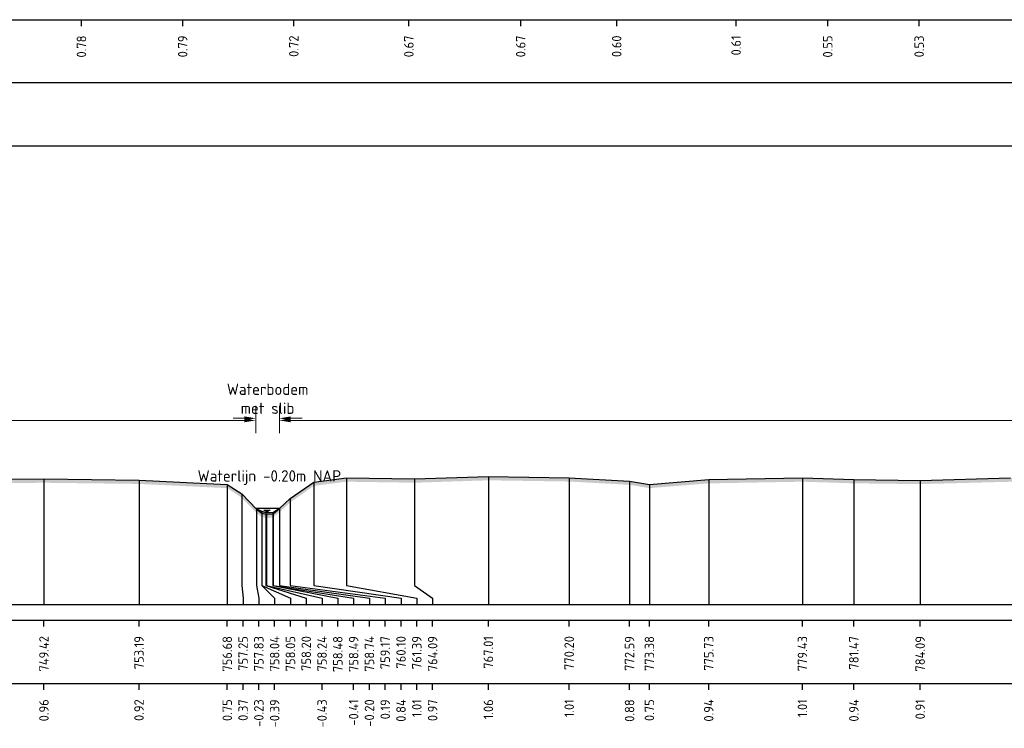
# Model space of a CAD drawing. Header units: metres. Extents: x 128583 to 136452, y 412329 to 415128.
# Tile 129 of 256: x 134635 to 134674, y 414469 to 414497. Entities that reach past the tile are written whole.
import ezdxf
from ezdxf.enums import TextEntityAlignment as Align

# ---------------------------------------------------------------- set-up
doc = ezdxf.new("R2010")
doc.units = ezdxf.units.M
doc.header["$PDMODE"] = 35
doc.header["$PDSIZE"] = 0.075
for name, color, linetype, lineweight in [('X-ME-AL-PROFIEL_BOVENKANT SLIB-GD', 42, 'Continuous', 35), ('X-ME-AL-PROFIEL_HUIDIG MAAIVELD-GD', 8, 'Continuous', 0), ('X-XX-AL-DETAIL1-M', 7, 'Continuous', 18), ('X-XX-AL-NAP-T18', 7, 'Continuous', 18)]:
    doc.layers.add(name, color=color, linetype=linetype, lineweight=lineweight)
for name, color, linetype in [('X-ME-AL-PROFIEL_MAAIVELD-GD', 8, 'Continuous'), ('X-ME-AL-PROFIEL_WATERLIJN-GD', 150, 'Continuous'), ('X-ME-AL-PROFIELRASTER-S', 7, 'Continuous')]:
    doc.layers.add(name, color=color, linetype=linetype)
doc.styles.add('NLCS-ISO-ANNOTATIEF-T18', font='NLCS-ISO.ttf', dxfattribs={"height": 1.8})
doc.styles.add('NLCS-ISO-ANNOTATIVE-T18', font='NLCS-ISO.ttf', dxfattribs={"height": 1.8})
doc.dimstyles.new('NLCS-ANNOTATIEF-T18-PIJL_L2_H0', dxfattribs={"dimtxt": 2.5, "dimasz": 1.8, "dimexe": 2, "dimexo": 2, "dimgap": 0.7, "dimtad": 1, "dimzin": 0, "dimdsep": 46, "dimtxsty": 'NLCS-ISO-ANNOTATIEF-T18', "dimcen": 0, "dimdle": 2, "dimclrd": 256, "dimclre": 256, "dimclrt": 10, "dimaunit": 2, "dimadec": 0, "dimazin": 0, "dimtfac": 1, "dimtdec": 3, "dimtofl": 0, "dimtmove": 0, "dimatfit": 3, "dimfxl": 2, "dimfxlon": 1, "dimtfillclr": 256, "dimtolj": 1, "dimtzin": 0, "dimlwd": -1, "dimlwe": -1, "dimarcsym": 0})

# ---------------------------------------------------------------- blocks, each defined once
blk = doc.blocks.new('SAL-PROFIELRASTER_BALK_EIND1-D')
at = {"color": 0, "linetype": 'ByBlock', "lineweight": -2, "flags": 128}
for points in [[(0, 0), (1, 0)], [(0, -2.5), (1, -2.5)], [(0, -12.5), (1, -12.5)]]:
    blk.add_lwpolyline(points, dxfattribs=at)
blk = doc.blocks.new('SAL-PROFIELRASTER_BALK_EIND2-D')
at = {"color": 0, "linetype": 'ByBlock', "lineweight": -2}
blk.add_line((1, -12.5), (0, -12.5), dxfattribs=at)
blk = doc.blocks.new('SAL-PROFIELRASTER_BALK_DATA-D')
at = {"color": 0, "linetype": 'ByBlock', "lineweight": -2}
blk.add_lwpolyline([(0, -3.5), (0, -2.5)], dxfattribs=at)
at = {"color": 0, "linetype": 'ByBlock', "lineweight": -2, "style": 'NLCS-ISO-ANNOTATIVE-T18'}
blk.add_attdef('GETAL', text='', height=1.5, rotation=90, dxfattribs=at).set_placement((0.75, -5), align=Align.RIGHT)
blk = doc.blocks.new('SAL-PROFIELRASTER_AANHAAL-D')
at = {"color": 9, "linetype": 'ByBlock', "lineweight": -2, "flags": 128}
blk.add_lwpolyline([(0, 1), (0, 0)], dxfattribs=at)
blk = doc.blocks.new('SAL-PROFIELRASTER_AANHAAL_STAGGER-D')
at = {"color": 9, "linetype": 'ByBlock', "lineweight": -2, "flags": 128}
for points in [[(0, 0), (0, -0.25)], [(0, -0.25), (1, -0.75)], [(1, -0.75), (1, -1)]]:
    blk.add_lwpolyline(points, dxfattribs=at)
blk = doc.blocks.new('*D458')
at = {"layer": 'Defpoints', "color": 0, "transparency": 16777216}
for p in [(134644.723, 414480.943), (134644.723, 414477.379), (134645.655, 414477.379)]:
    blk.add_point(p, dxfattribs=at)
at = {"layer": 'X-XX-AL-DETAIL1-M', "transparency": 16777216}
for p, q in [((134644.723, 414480.443), (134644.723, 414481.443)), ((134645.655, 414480.443), (134645.655, 414481.443)), ((134644.273, 414480.943), (134643.823, 414480.943)), ((134646.105, 414480.943), (134646.555, 414480.943))]:
    blk.add_line(p, q, dxfattribs=at)
for points in [[(134644.273, 414481.018), (134644.273, 414480.868), (134644.723, 414480.943)], [(134646.105, 414481.018), (134646.105, 414480.868), (134645.655, 414480.943)]]:
    blk.add_solid(points, dxfattribs=at)
at = {"layer": 'X-XX-AL-DETAIL1-M', "color": 10, "transparency": 16777216, "insert": (134645.189, 414481.718), "char_height": 0.45, "attachment_point": 5, "style": 'NLCS-ISO-ANNOTATIEF-T18'}
blk.add_mtext('\\A1;Waterbodem\\Pmet slib', dxfattribs=at)
blk = doc.blocks.new('*D452')
at = {"layer": 'Defpoints', "color": 0, "transparency": 16777216}
for p in [(134604.524, 414480.861), (134604.524, 414477.482), (134644.723, 414477.379)]:
    blk.add_point(p, dxfattribs=at)
at = {"layer": 'X-XX-AL-DETAIL1-M', "transparency": 16777216}
for p, q in [((134604.524, 414480.361), (134604.524, 414481.361)), ((134644.723, 414480.361), (134644.723, 414481.361)), ((134644.273, 414480.861), (134604.974, 414480.861))]:
    blk.add_line(p, q, dxfattribs=at)
for points in [[(134604.974, 414480.936), (134604.974, 414480.786), (134604.524, 414480.861)], [(134644.273, 414480.936), (134644.273, 414480.786), (134644.723, 414480.861)]]:
    blk.add_solid(points, dxfattribs=at)
at = {"layer": 'X-XX-AL-DETAIL1-M', "color": 10, "transparency": 16777216, "insert": (134624.624, 414481.261), "char_height": 0.45, "attachment_point": 5, "style": 'NLCS-ISO-ANNOTATIEF-T18'}
blk.add_mtext('\\A1;Gras', dxfattribs=at)
blk = doc.blocks.new('*D443')
at = {"layer": 'Defpoints', "color": 0, "transparency": 16777216}
for p in [(134645.655, 414480.861), (134645.655, 414477.379), (134743.894, 414477.297)]:
    blk.add_point(p, dxfattribs=at)
at = {"layer": 'X-XX-AL-DETAIL1-M', "transparency": 16777216}
for p, q in [((134645.655, 414480.361), (134645.655, 414481.361)), ((134743.894, 414480.361), (134743.894, 414481.361)), ((134743.444, 414480.861), (134646.105, 414480.861))]:
    blk.add_line(p, q, dxfattribs=at)
for points in [[(134646.105, 414480.936), (134646.105, 414480.786), (134645.655, 414480.861)], [(134743.444, 414480.936), (134743.444, 414480.786), (134743.894, 414480.861)]]:
    blk.add_solid(points, dxfattribs=at)
at = {"layer": 'X-XX-AL-DETAIL1-M', "color": 10, "transparency": 16777216, "insert": (134694.775, 414481.261), "char_height": 0.45, "attachment_point": 5, "style": 'NLCS-ISO-ANNOTATIEF-T18'}
blk.add_mtext('\\A1;Gras', dxfattribs=at)

msp = doc.modelspace()

# ---------------------------------------------------------------- hatches: boundary and pattern name
at = {"layer": 'X-ME-AL-PROFIEL_HUIDIG MAAIVELD-GD'}
h = msp.add_hatch(dxfattribs=at)
h.set_pattern_fill('AGR-MAAIVELD', color=256, scale=0.1, pattern_type=2)
h.set_pattern_definition([(45, (-1057.8283, -300.5415), (-0.5000001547, 0.5000001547), []), (45, (-1057.8997, -300.4701), (0, 1.0000003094), [0.707107, -0.707107]), (45, (-1057.9711, -300.3987), (0, 1.0000003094), [0.707107, -0.707107]), (45, (-1058.04356, -300.32624), (0, 1.0000003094), [0.707107, -0.707107]), (45, (-1058.114, -300.2558), (0, 1.0000003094), [0.707107, -0.707107]), (45, (-1058.1854, -300.1844), (0, 1.0000003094), [0.707107, -0.707107]), (45, (-1058.25684, -300.11295), (0, 1.0000003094), [0.707107, -0.707107]), (315, (-1057.8283, -300.5415), (0.5000001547, 0.5000001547), []), (315, (-1057.75684, -300.4701), (1.0000003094, -3e-16), [0.707107, -0.707107]), (315, (-1057.6854, -300.3987), (1.0000003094, -3e-16), [0.707107, -0.707107]), (315, (-1057.613, -300.32624), (1.0000003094, -3e-16), [0.707107, -0.707107]), (315, (-1057.54256, -300.2558), (1.0000003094, -3e-16), [0.707107, -0.707107]), (315, (-1057.4711, -300.1844), (1.0000003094, -3e-16), [0.707107, -0.707107]), (315, (-1057.3997, -300.11295), (1.0000003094, -3e-16), [0.707107, -0.707107])])
h.paths.add_polyline_path([(135294.833, 414477.889), (135292.877, 414477.686), (135291.062, 414477.367), (135288.928, 414477.052), (135286.728, 414476.986), (135284.703, 414476.93), (135282.992, 414476.903), (135281.571, 414477.026), (135279.351, 414477.371), (135277.401, 414477.682), (135276.091, 414477.894), (135275.633, 414477.894), (135272.661, 414478.284), (135268.205, 414478.712), (135266.937, 414478.826), (135264.511, 414479.089), (135262.971, 414479.032), (135260.806, 414478.831), (135259.135, 414478.559), (135257.403, 414478.463), (135253.875, 414478.374), (135251.445, 414478.473), (135247.837, 414478.377), (135244.355, 414478.243), (135241.371, 414478.221), (135238.501, 414478.244), (135235.014, 414478.344), (135231.376, 414478.273), (135227.852, 414478.221), (135224.888, 414478.162), (135221.964, 414478.027), (135219.714, 414477.996), (135217.445, 414477.925), (135216.631, 414477.314), (135216.412, 414477.063), (135215.996, 414477.027), (135215.664, 414477.095), (135215.433, 414477.31), (135214.904, 414477.884), (135213.195, 414478.051), (135210.634, 414478.082), (135208.353, 414478.209), (135204.826, 414478.204), (135200.485, 414478.238), (135197.993, 414478.161), (135195.556, 414478.221), (135191.491, 414478.264), (135188.136, 414478.22), (135185.571, 414478.298), (135182.892, 414478.333), (135179.308, 414478.341), (135175.634, 414478.324), (135171.654, 414478.228), (135168.646, 414478.296), (135164.716, 414478.24), (135161.418, 414478.21), (135158.474, 414478.004), (135157.722, 414477.905), (135157.282, 414477.948), (135157.169, 414477.585), (135156.689, 414477.294), (135156.519, 414477.099), (135156.204, 414477.008), (135155.78, 414477.022), (135155.578, 414477.328), (135155.434, 414477.629), (135154.362, 414478.014), (135152.782, 414478.163), (135149.85, 414478.281), (135146.024, 414478.192), (135142.807, 414478.32), (135138.816, 414478.175), (135135.755, 414478.218), (135131.564, 414478.39), (135127.653, 414478.253), (135124.235, 414478.302), (135120.672, 414478.464), (135116.134, 414478.362), (135111.891, 414478.383), (135108.611, 414478.461), (135105.118, 414478.425), (135100.887, 414478.397), (135096.915, 414478.295), (135093.217, 414478.235), (135089.905, 414478.348), (135085.831, 414478.181), (135082.515, 414478.279), (135077.91, 414478.117), (135074.536, 414478.065), (135071.401, 414478.052), (135068.515, 414478.087), (135065.994, 414478.088), (135064.944, 414477.847), (135064.58, 414477.496), (135064.229, 414477.047), (135063.65, 414477.012), (135063.274, 414477.091), (135063.03, 414477.5), (135062.699, 414477.89), (135060.937, 414477.989), (135057.377, 414478.1), (135054.591, 414478.235), (135051.4, 414478.386), (135047.527, 414478.381), (135043.494, 414478.445), (135039.252, 414478.241), (135033.631, 414478.296), (135030.293, 414478.275), (135028.847, 414478.521), (135024.824, 414478.511), (135020.842, 414478.392), (135017.608, 414478.378), (135012.914, 414478.312), (135010.973, 414478.361), (135007.059, 414478.462), (135003.659, 414478.51), (134998.254, 414478.465), (134995.342, 414478.308), (134992.75, 414478.389), (134988.271, 414478.355), (134983.368, 414478.343), (134981.175, 414478.417), (134975.727, 414478.358), (134973.565, 414478.506), (134969.369, 414478.474), (134965.596, 414478.412), (134961.493, 414478.33), (134957.8, 414478.346), (134952.348, 414478.216), (134949.254, 414478.351), (134945.554, 414478.336), (134942.826, 414478.2), (134940.988, 414478.042), (134940.189, 414477.324), (134939.907, 414477.048), (134939.667, 414477.011), (134939.391, 414477.011), (134939.017, 414477.351), (134938.794, 414477.688), (134938.065, 414478.185), (134935.735, 414478.349), (134932.76, 414478.326), (134930.063, 414478.525), (134926.057, 414478.425), (134923.146, 414478.504), (134918.866, 414478.405), (134915.876, 414478.559), (134911.059, 414478.38), (134907.817, 414478.581), (134903.557, 414478.465), (134899.812, 414478.605), (134895.643, 414478.515), (134892.339, 414478.575), (134888.093, 414478.544), (134883.637, 414478.401), (134880.555, 414478.393), (134876.185, 414478.423), (134873.933, 414478.59), (134869.331, 414478.437), (134865.987, 414478.419), (134862.525, 414478.369), (134859.323, 414478.456), (134855.742, 414478.458), (134852.416, 414478.459), (134849.51, 414478.466), (134846.554, 414478.523), (134843.888, 414478.427), (134842.367, 414478.32), (134842.026, 414477.862), (134841.264, 414477.314), (134840.652, 414477.324), (134840.261, 414477.579), (134839.622, 414478.199), (134838.036, 414478.335), (134835.555, 414478.477), (134831.595, 414478.541), (134827.384, 414478.524), (134823.624, 414478.466), (134820.403, 414478.461), (134816.551, 414478.494), (134812.22, 414478.572), (134808.262, 414478.514), (134804.399, 414478.634), (134800.1, 414478.686), (134796.082, 414478.623), (134792.332, 414478.601), (134788.37, 414478.553), (134785.528, 414478.573), (134782.154, 414478.542), (134778.914, 414478.52), (134776.03, 414478.509), (134772.955, 414478.54), (134770.071, 414478.484), (134767.056, 414478.56), (134764.329, 414478.573), (134761.017, 414478.542), (134757.916, 414478.535), (134754.812, 414478.558), (134751.998, 414478.558), (134749.386, 414478.517), (134747.675, 414478.41), (134745.876, 414478.246), (134745.39, 414477.784), (134744.74, 414477.286), (134744.487, 414477.085), (134744.214, 414477.09), (134743.894, 414477.297), (134743.182, 414477.861), (134742.414, 414478.406), (134739.76, 414478.611), (134736.887, 414478.675), (134733.374, 414478.601), (134730.722, 414478.653), (134728.941, 414478.607), (134726.193, 414478.563), (134725.531, 414478.616), (134722.729, 414478.64), (134720.089, 414478.591), (134717.238, 414478.533), (134714.841, 414478.615), (134712.143, 414478.602), (134709.614, 414478.608), (134707.746, 414478.469), (134706.579, 414478.55), (134703.495, 414478.628), (134700.828, 414478.643), (134697.098, 414478.587), (134694.128, 414478.671), (134690.363, 414478.684), (134686.916, 414478.509), (134684.388, 414478.607), (134681.601, 414478.552), (134677.862, 414478.538), (134676.133, 414478.378), (134674.585, 414478.584), (134671.007, 414478.49), (134668.384, 414478.522), (134666.349, 414478.586), (134662.644, 414478.52), (134660.296, 414478.331), (134659.51, 414478.462), (134657.121, 414478.592), (134653.925, 414478.641), (134651.006, 414478.545), (134648.308, 414478.586), (134647.014, 414478.423), (134646.089, 414477.766), (134645.655, 414477.379), (134645.408, 414477.168), (134645.153, 414477.146), (134644.959, 414477.194), (134644.75, 414477.352), (134644.166, 414477.95), (134643.594, 414478.331), (134640.103, 414478.498), (134636.341, 414478.544), (134632.439, 414478.504), (134628.241, 414478.552), (134624.226, 414478.558), (134620.512, 414478.681), (134616.494, 414478.495), (134612.857, 414478.482), (134609.946, 414478.428), (134607.047, 414478.366), (134605.282, 414478.116), (134604.524, 414477.482), (134604.012, 414477.053), (134603.649, 414477.015), (134603.047, 414477.203), (134602.78, 414477.464), (134602.574, 414477.778), (134602.101, 414478.109), (134599.939, 414478.306), (134596.566, 414478.295), (134592.535, 414478.313), (134588.512, 414478.262), (134584.707, 414478.217), (134581.636, 414478.215), (134577.661, 414478.185), (134574.393, 414478.193), (134569.264, 414478.282), (134564.691, 414478.235), (134559.625, 414478.299), (134555.364, 414478.362), (134550.441, 414478.397), (134545.642, 414478.41), (134541.158, 414478.449), (134537.142, 414478.443), (134533.169, 414478.41), (134529.777, 414478.405), (134525.071, 414478.397), (134519.698, 414478.421), (134514.644, 414478.428), (134510.672, 414478.302), (134507.506, 414478.043), (134505.182, 414477.713), (134500.204, 414477.536), (134499.272, 414477.766), (134497.793, 414477.978), (134495.325, 414477.577), (134492.116, 414477.581), (134491.671, 414477.358), (134490.709, 414477.274), (134489.858, 414477.367), (134489.555, 414477.616), (134487.7, 414477.728), (134485.048, 414477.92), (134481.482, 414477.89), (134477.76, 414478.005), (134474.561, 414478.109), (134470.768, 414478.243), (134466.718, 414478.487), (134461.258, 414478.184), (134458.087, 414478.415), (134453.379, 414478.212), (134449.343, 414478.327), (134445.244, 414478.143), (134440.899, 414478.127), (134436.909, 414478.153), (134432.268, 414478.301), (134427.822, 414478.134), (134423.624, 414478.143), (134419.158, 414478.137), (134415.211, 414478.236), (134411.169, 414478.216), (134407.284, 414478.108), (134403.668, 414478.134), (134400.042, 414478.193), (134395.319, 414478.181), (134391.521, 414478.248), (134387.097, 414478.249), (134382.546, 414478.295), (134378.149, 414478.372), (134374.144, 414478.364), (134370.068, 414478.37), (134365.832, 414478.239), (134362.775, 414478.22), (134358.125, 414478.138), (134354.922, 414477.914), (134352.737, 414477.768), (134352.024, 414477.633), (134351.679, 414477.28), (134351.336, 414477.137), (134350.704, 414476.943), (134350.051, 414476.854), (134349.581, 414476.996), (134348.934, 414477.296), (134348.436, 414477.659), (134348.304, 414477.818), (134346.475, 414477.834), (134343.273, 414477.975), (134339.053, 414477.944), (134334.672, 414477.804), (134331.119, 414477.534), (134325.847, 414477.516), (134320.964, 414477.459), (134316.422, 414477.509), (134312.03, 414477.558), (134306.62, 414477.383), (134301.761, 414477.595), (134297.876, 414477.551), (134294.075, 414477.562), (134290.662, 414477.47), (134287.144, 414477.516), (134284.08, 414477.54), (134280.987, 414477.586), (134278.289, 414477.569), (134274.915, 414477.605), (134272.215, 414477.645), (134269.673, 414477.698), (134267.114, 414477.828), (134264.171, 414477.823), (134260.968, 414477.889), (134257.704, 414477.885), (134254.521, 414478.01), (134251.116, 414478.047), (134247.672, 414478.083), (134244.482, 414478.123), (134241.289, 414478.218), (134237.895, 414478.208), (134234.774, 414478.139), (134231.542, 414478.238), (134228.057, 414478.167), (134224.731, 414478.253), (134221.208, 414478.145), (134218.042, 414478.225), (134214.81, 414478.222), (134211.428, 414478.237), (134210.527, 414477.775), (134210.167, 414477.794), (134209.57, 414478.176), (134207.492, 414478.34), (134204.831, 414478.398), (134202.004, 414478.416), (134198.87, 414478.465), (134195.917, 414478.493), (134192.996, 414478.521), (134187.971, 414478.586), (134184.773, 414478.603), (134181.927, 414478.621), (134178.651, 414478.53), (134175.434, 414478.631), (134170.789, 414478.467), (134167.748, 414478.428), (134164.883, 414478.34), (134161.836, 414478.213), (134161.277, 414478.069), (134160.35, 414477.243), (134160.121, 414477.218), (134159.681, 414477.291), (134159.368, 414477.721), (134158.886, 414478.208), (134156.316, 414478.281), (134153.342, 414478.314), (134149.737, 414478.395), (134145.751, 414478.318), (134142.389, 414478.344), (134139.06, 414478.394), (134135.665, 414478.395), (134132.389, 414478.422), (134129.174, 414478.384), (134125.753, 414478.455), (134122.152, 414478.46), (134118.75, 414478.476), (134115.443, 414478.495), (134112.172, 414478.547), (134108.265, 414478.489), (134104.681, 414478.67), (134101.125, 414478.568), (134097.134, 414478.593), (134093.379, 414478.515), (134090.171, 414478.602), (134086.771, 414478.559), (134083.068, 414478.536), (134079.726, 414478.498), (134076.299, 414478.465), (134072.902, 414478.423), (134068.768, 414478.472), (134064.308, 414478.41), (134060.735, 414478.394), (134056.852, 414478.398), (134053.483, 414478.321), (134049.77, 414478.33), (134046.289, 414478.3), (134043.107, 414478.305), (134039.975, 414478.317), (134036.932, 414478.28), (134033.852, 414478.357), (134030.806, 414478.273), (134028.773, 414478.319), (134025.74, 414478.435), (134022.139, 414478.355), (134019.075, 414478.397), (134016.405, 414478.392), (134012.204, 414478.321), (134008.792, 414478.294), (134005.722, 414478.353), (134001.184, 414478.429), (133997.32, 414478.553), (133993.777, 414478.593), (133990.772, 414478.529), (133987.109, 414478.529), (133984.261, 414478.422), (133980.384, 414478.359), (133977.01, 414478.36), (133973.6, 414478.353), (133970.024, 414478.354), (133966.576, 414478.272), (133962.326, 414478.225), (133958.765, 414478.218), (133956.187, 414478.128), (133953.473, 414478.048), (133951.045, 414477.706), (133946.815, 414477.573), (133944.223, 414477.514), (133942.146, 414477.714), (133941.551, 414477.517), (133939.955, 414477.077), (133937.943, 414476.777), (133934.634, 414476.693), (133930.471, 414476.467), (133926.063, 414476.755), (133918.716, 414477.16), (133911.16, 414477.023), (133909.288, 414477.561), (133907.76, 414478.038), (133905.329, 414478.215), (133902.37, 414478.277), (133898.662, 414478.461), (133894.51, 414478.512), (133890.426, 414478.468), (133886.916, 414478.463), (133886.916, 414478.313), (133890.426, 414478.318), (133894.51, 414478.362), (133898.662, 414478.311), (133902.37, 414478.127), (133905.329, 414478.065), (133907.76, 414477.888), (133909.288, 414477.411), (133911.16, 414476.873), (133918.716, 414477.01), (133926.063, 414476.605), (133930.471, 414476.317), (133934.634, 414476.543), (133937.943, 414476.627), (133939.955, 414476.927), (133941.551, 414477.367), (133942.146, 414477.564), (133944.223, 414477.364), (133946.815, 414477.423), (133951.045, 414477.556), (133953.473, 414477.898), (133956.187, 414477.978), (133958.765, 414478.068), (133962.326, 414478.075), (133966.576, 414478.122), (133970.024, 414478.204), (133973.6, 414478.203), (133977.01, 414478.21), (133980.384, 414478.209), (133984.261, 414478.272), (133987.109, 414478.379), (133990.772, 414478.379), (133993.777, 414478.443), (133997.32, 414478.403), (134001.184, 414478.279), (134005.722, 414478.203), (134008.792, 414478.144), (134012.204, 414478.171), (134016.405, 414478.242), (134019.075, 414478.247), (134022.139, 414478.205), (134025.74, 414478.285), (134028.773, 414478.169), (134030.806, 414478.123), (134033.852, 414478.207), (134036.932, 414478.13), (134039.975, 414478.167), (134043.107, 414478.155), (134046.289, 414478.15), (134049.77, 414478.18), (134053.483, 414478.171), (134056.852, 414478.248), (134060.735, 414478.244), (134064.308, 414478.26), (134068.768, 414478.322), (134072.902, 414478.273), (134076.299, 414478.315), (134079.726, 414478.348), (134083.068, 414478.386), (134086.771, 414478.409), (134090.171, 414478.452), (134093.379, 414478.365), (134097.134, 414478.443), (134101.125, 414478.418), (134104.681, 414478.52), (134108.265, 414478.339), (134112.172, 414478.397), (134115.443, 414478.345), (134118.75, 414478.326), (134122.152, 414478.31), (134125.753, 414478.305), (134129.174, 414478.234), (134132.389, 414478.272), (134135.665, 414478.245), (134139.06, 414478.244), (134142.389, 414478.194), (134145.751, 414478.168), (134149.737, 414478.245), (134153.342, 414478.164), (134156.316, 414478.131), (134158.886, 414478.058), (134159.368, 414477.571), (134159.681, 414477.141), (134160.121, 414477.068), (134160.35, 414477.093), (134161.277, 414477.919), (134161.836, 414478.063), (134164.883, 414478.19), (134167.748, 414478.278), (134170.789, 414478.317), (134175.434, 414478.481), (134178.651, 414478.38), (134181.927, 414478.471), (134184.773, 414478.453), (134187.971, 414478.436), (134192.996, 414478.371), (134195.917, 414478.343), (134198.87, 414478.315), (134202.004, 414478.266), (134204.831, 414478.248), (134207.492, 414478.19), (134209.57, 414478.026), (134210.167, 414477.644), (134210.527, 414477.625), (134211.428, 414478.087), (134214.81, 414478.072), (134218.042, 414478.075), (134221.208, 414477.995), (134224.731, 414478.103), (134228.057, 414478.017), (134231.542, 414478.088), (134234.774, 414477.989), (134237.895, 414478.058), (134241.289, 414478.068), (134244.482, 414477.973), (134247.672, 414477.933), (134251.116, 414477.897), (134254.521, 414477.86), (134257.704, 414477.735), (134260.968, 414477.739), (134264.171, 414477.673), (134267.114, 414477.678), (134269.673, 414477.548), (134272.215, 414477.495), (134274.915, 414477.455), (134278.289, 414477.419), (134280.987, 414477.436), (134284.08, 414477.39), (134287.144, 414477.366), (134290.662, 414477.32), (134294.075, 414477.412), (134297.876, 414477.401), (134301.761, 414477.445), (134306.62, 414477.233), (134312.03, 414477.408), (134316.422, 414477.359), (134320.964, 414477.309), (134325.847, 414477.366), (134331.119, 414477.384), (134334.672, 414477.654), (134339.053, 414477.794), (134343.273, 414477.825), (134346.475, 414477.684), (134348.304, 414477.668), (134348.436, 414477.509), (134348.934, 414477.146), (134349.581, 414476.846), (134350.051, 414476.704), (134350.704, 414476.793), (134351.336, 414476.987), (134351.679, 414477.13), (134352.024, 414477.483), (134352.737, 414477.618), (134354.922, 414477.764), (134358.125, 414477.988), (134362.775, 414478.07), (134365.832, 414478.089), (134370.068, 414478.22), (134374.144, 414478.214), (134378.149, 414478.222), (134382.546, 414478.145), (134387.097, 414478.099), (134391.521, 414478.098), (134395.319, 414478.031), (134400.042, 414478.043), (134403.668, 414477.984), (134407.284, 414477.958), (134411.169, 414478.066), (134415.211, 414478.086), (134419.158, 414477.987), (134423.624, 414477.993), (134427.822, 414477.984), (134432.268, 414478.151), (134436.909, 414478.003), (134440.899, 414477.977), (134445.244, 414477.993), (134449.343, 414478.177), (134453.379, 414478.062), (134458.087, 414478.265), (134461.258, 414478.034), (134466.718, 414478.337), (134470.768, 414478.093), (134474.561, 414477.959), (134477.76, 414477.855), (134481.482, 414477.74), (134485.048, 414477.77), (134487.7, 414477.578), (134489.555, 414477.466), (134489.858, 414477.217), (134490.709, 414477.124), (134491.671, 414477.208), (134492.116, 414477.431), (134495.325, 414477.427), (134497.793, 414477.828), (134499.272, 414477.616), (134500.204, 414477.386), (134505.182, 414477.563), (134507.506, 414477.893), (134510.672, 414478.152), (134514.644, 414478.278), (134519.698, 414478.271), (134525.071, 414478.247), (134529.777, 414478.255), (134533.169, 414478.26), (134537.142, 414478.293), (134541.158, 414478.299), (134545.642, 414478.26), (134550.441, 414478.247), (134555.364, 414478.212), (134559.625, 414478.149), (134564.691, 414478.085), (134569.264, 414478.132), (134574.393, 414478.043), (134577.661, 414478.035), (134581.636, 414478.065), (134584.707, 414478.067), (134588.512, 414478.112), (134592.535, 414478.163), (134596.566, 414478.145), (134599.939, 414478.156), (134602.101, 414477.959), (134602.574, 414477.628), (134602.78, 414477.314), (134603.047, 414477.053), (134603.649, 414476.865), (134604.012, 414476.903), (134604.524, 414477.332), (134605.282, 414477.966), (134607.047, 414478.216), (134609.946, 414478.278), (134612.857, 414478.332), (134616.494, 414478.345), (134620.512, 414478.531), (134624.226, 414478.408), (134628.241, 414478.402), (134632.439, 414478.354), (134636.341, 414478.394), (134640.103, 414478.348), (134643.594, 414478.181), (134644.166, 414477.8), (134644.75, 414477.202), (134644.959, 414477.044), (134645.153, 414476.996), (134645.408, 414477.018), (134645.655, 414477.229), (134646.089, 414477.616), (134647.014, 414478.273), (134648.308, 414478.436), (134651.006, 414478.395), (134653.925, 414478.491), (134657.121, 414478.442), (134659.51, 414478.312), (134660.296, 414478.181), (134662.644, 414478.37), (134666.349, 414478.436), (134668.384, 414478.372), (134671.007, 414478.34), (134674.585, 414478.434), (134676.133, 414478.228), (134677.862, 414478.388), (134681.601, 414478.402), (134684.388, 414478.457), (134686.916, 414478.359), (134690.363, 414478.534), (134694.128, 414478.521), (134697.098, 414478.437), (134700.828, 414478.493), (134703.495, 414478.478), (134706.579, 414478.4), (134707.746, 414478.319), (134709.614, 414478.458), (134712.143, 414478.452), (134714.841, 414478.465), (134717.238, 414478.383), (134720.089, 414478.441), (134722.729, 414478.49), (134725.531, 414478.466), (134726.193, 414478.413), (134728.941, 414478.457), (134730.722, 414478.503), (134733.374, 414478.451), (134736.887, 414478.525), (134739.76, 414478.461), (134742.414, 414478.256), (134743.182, 414477.711), (134743.894, 414477.147), (134744.214, 414476.94), (134744.487, 414476.935), (134744.74, 414477.136), (134745.39, 414477.634), (134745.876, 414478.096), (134747.675, 414478.26), (134749.386, 414478.367), (134751.998, 414478.408), (134754.812, 414478.408), (134757.916, 414478.385), (134761.017, 414478.392), (134764.329, 414478.423), (134767.056, 414478.41), (134770.071, 414478.334), (134772.955, 414478.39), (134776.03, 414478.359), (134778.914, 414478.37), (134782.154, 414478.392), (134785.528, 414478.423), (134788.37, 414478.403), (134792.332, 414478.451), (134796.082, 414478.473), (134800.1, 414478.536), (134804.399, 414478.484), (134808.262, 414478.364), (134812.22, 414478.422), (134816.551, 414478.344), (134820.403, 414478.311), (134823.624, 414478.316), (134827.384, 414478.374), (134831.595, 414478.391), (134835.555, 414478.327), (134838.036, 414478.185), (134839.622, 414478.049), (134840.261, 414477.429), (134840.652, 414477.174), (134841.264, 414477.164), (134842.026, 414477.712), (134842.367, 414478.17), (134843.888, 414478.277), (134846.554, 414478.373), (134849.51, 414478.316), (134852.416, 414478.309), (134855.742, 414478.308), (134859.323, 414478.306), (134862.525, 414478.219), (134865.987, 414478.269), (134869.331, 414478.287), (134873.933, 414478.44), (134876.185, 414478.273), (134880.555, 414478.243), (134883.637, 414478.251), (134888.093, 414478.394), (134892.339, 414478.425), (134895.643, 414478.365), (134899.812, 414478.455), (134903.557, 414478.315), (134907.817, 414478.431), (134911.059, 414478.23), (134915.876, 414478.409), (134918.866, 414478.255), (134923.146, 414478.354), (134926.057, 414478.275), (134930.063, 414478.375), (134932.76, 414478.176), (134935.735, 414478.199), (134938.065, 414478.035), (134938.794, 414477.538), (134939.017, 414477.201), (134939.391, 414476.861), (134939.667, 414476.861), (134939.907, 414476.898), (134940.189, 414477.174), (134940.988, 414477.892), (134942.826, 414478.05), (134945.554, 414478.186), (134949.254, 414478.201), (134952.348, 414478.066), (134957.8, 414478.196), (134961.493, 414478.18), (134965.596, 414478.262), (134969.369, 414478.324), (134973.565, 414478.356), (134975.727, 414478.208), (134981.175, 414478.267), (134983.368, 414478.193), (134988.271, 414478.205), (134992.75, 414478.239), (134995.342, 414478.158), (134998.254, 414478.315), (135003.659, 414478.36), (135007.059, 414478.312), (135010.973, 414478.211), (135012.914, 414478.162), (135017.608, 414478.228), (135020.842, 414478.242), (135024.824, 414478.361), (135028.847, 414478.371), (135030.293, 414478.125), (135033.631, 414478.146), (135039.252, 414478.091), (135043.494, 414478.295), (135047.527, 414478.231), (135051.4, 414478.236), (135054.591, 414478.085), (135057.377, 414477.95), (135060.937, 414477.839), (135062.699, 414477.74), (135063.03, 414477.35), (135063.274, 414476.941), (135063.65, 414476.862), (135064.229, 414476.897), (135064.58, 414477.346), (135064.944, 414477.697), (135065.994, 414477.938), (135068.515, 414477.937), (135071.401, 414477.902), (135074.536, 414477.915), (135077.91, 414477.967), (135082.515, 414478.129), (135085.831, 414478.031), (135089.905, 414478.198), (135093.217, 414478.085), (135096.915, 414478.145), (135100.887, 414478.247), (135105.118, 414478.275), (135108.611, 414478.311), (135111.891, 414478.233), (135116.134, 414478.212), (135120.672, 414478.314), (135124.235, 414478.152), (135127.653, 414478.103), (135131.564, 414478.24), (135135.755, 414478.068), (135138.816, 414478.025), (135142.807, 414478.17), (135146.024, 414478.042), (135149.85, 414478.131), (135152.782, 414478.013), (135154.362, 414477.864), (135155.434, 414477.479), (135155.578, 414477.178), (135155.78, 414476.872), (135156.204, 414476.858), (135156.519, 414476.949), (135156.689, 414477.144), (135157.169, 414477.435), (135157.282, 414477.798), (135157.722, 414477.755), (135158.474, 414477.854), (135161.418, 414478.06), (135164.716, 414478.09), (135168.646, 414478.146), (135171.654, 414478.078), (135175.634, 414478.174), (135179.308, 414478.191), (135182.892, 414478.183), (135185.571, 414478.148), (135188.136, 414478.07), (135191.491, 414478.114), (135195.556, 414478.071), (135197.993, 414478.011), (135200.485, 414478.088), (135204.826, 414478.054), (135208.353, 414478.059), (135210.634, 414477.932), (135213.195, 414477.901), (135214.904, 414477.734), (135215.433, 414477.16), (135215.664, 414476.945), (135215.996, 414476.877), (135216.412, 414476.913), (135216.631, 414477.164), (135217.445, 414477.775), (135219.714, 414477.846), (135221.964, 414477.877), (135224.888, 414478.012), (135227.852, 414478.071), (135231.376, 414478.123), (135235.014, 414478.194), (135238.501, 414478.094), (135241.371, 414478.071), (135244.355, 414478.093), (135247.837, 414478.227), (135251.445, 414478.323), (135253.875, 414478.224), (135257.403, 414478.313), (135259.135, 414478.409), (135260.806, 414478.681), (135262.971, 414478.882), (135264.511, 414478.939), (135266.937, 414478.676), (135268.205, 414478.562), (135272.661, 414478.134), (135275.633, 414477.744), (135276.091, 414477.744), (135277.401, 414477.532), (135279.351, 414477.221), (135281.571, 414476.876), (135282.992, 414476.753), (135284.703, 414476.78), (135286.728, 414476.836), (135288.928, 414476.902), (135291.062, 414477.217), (135292.877, 414477.536), (135294.833, 414477.739)])

# ---------------------------------------------------------------- linework, layer by layer
at = {"layer": 'X-ME-AL-PROFIEL_BOVENKANT SLIB-GD'}
msp.add_lwpolyline([(134644.75, 414477.352), (134644.967, 414477.251), (134645.121, 414477.213), (134645.393, 414477.204), (134645.655, 414477.379)], dxfattribs=at)
at = {"layer": 'X-ME-AL-PROFIEL_MAAIVELD-GD'}
msp.add_lwpolyline([(134632.439, 414478.504), (134636.341, 414478.544), (134640.103, 414478.498), (134643.594, 414478.331), (134644.166, 414477.95), (134644.75, 414477.352), (134644.959, 414477.194), (134645.153, 414477.146), (134645.408, 414477.168), (134645.655, 414477.379), (134646.089, 414477.766), (134647.014, 414478.423), (134648.308, 414478.586), (134651.006, 414478.545), (134653.925, 414478.641), (134657.121, 414478.592), (134659.51, 414478.462), (134660.296, 414478.331), (134662.644, 414478.52), (134666.349, 414478.586), (134668.384, 414478.522), (134671.007, 414478.49), (134674.585, 414478.584)], dxfattribs=at)
at = {"layer": 'X-ME-AL-PROFIEL_WATERLIJN-GD'}
for points in [[(134645.655, 414477.379), (134644.723, 414477.379)], [(134645.045, 414477.311), (134645.295, 414477.311)], [(134645.102, 414477.262), (134645.227, 414477.262)]]:
    msp.add_lwpolyline(points, dxfattribs=at)

# ---------------------------------------------------------------- block references
at = {"layer": 'X-ME-AL-PROFIELRASTER-S', "xscale": 1408.542011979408, "yscale": 0.25, "zscale": 1408.542011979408}
for name, p in [('SAL-PROFIELRASTER_BALK_EIND1-D', (134150.598, 414499.834)), ('SAL-PROFIELRASTER_BALK_EIND2-D', (134150.598, 414497.334)), ('SAL-PROFIELRASTER_BALK_EIND2-D', (134150.598, 414494.834)), ('SAL-PROFIELRASTER_BALK_EIND1-D', (133886.916, 414473.58))]:
    msp.add_blockref(name, p, dxfattribs=at)
at = {"layer": 'X-ME-AL-PROFIELRASTER-S', "xscale": 0.25, "yscale": 0.25, "zscale": 0.25}
for p, values in [((134637.827, 414497.334), {'GETAL': '0.78'}), ((134641.832, 414497.334), {'GETAL': '0.79'}), ((134646.228, 414497.334), {'GETAL': '0.72'}), ((134650.779, 414497.334), {'GETAL': '0.67'}), ((134655.204, 414497.334), {'GETAL': '0.67'}), ((134659.001, 414497.334), {'GETAL': '0.60'}), ((134663.724, 414497.334), {'GETAL': '0.61'}), ((134667.35, 414497.334), {'GETAL': '0.55'}), ((134670.966, 414497.334), {'GETAL': '0.53'}), ((134636.341, 414473.58), {'GETAL': '749.42'}), ((134640.103, 414473.58), {'GETAL': '753.19'}), ((134643.594, 414473.58), {'GETAL': '756.68'}), ((134644.219, 414473.58), {'GETAL': '757.25'}), ((134644.844, 414473.58), {'GETAL': '757.83'}), ((134644.844, 414473.58), {'GETAL': '757.83'}), ((134644.844, 414473.58), {'GETAL': '757.83'}), ((134645.469, 414473.58), {'GETAL': '758.04'}), ((134646.094, 414473.58), {'GETAL': '758.05'}), ((134646.719, 414473.58), {'GETAL': '758.20'}), ((134647.344, 414473.58), {'GETAL': '758.24'}), ((134647.969, 414473.58), {'GETAL': '758.48'}), ((134648.594, 414473.58), {'GETAL': '758.49'}), ((134649.219, 414473.58), {'GETAL': '758.74'}), ((134649.219, 414473.58), {'GETAL': '758.74'}), ((134649.219, 414473.58), {'GETAL': '758.74'}), ((134649.844, 414473.58), {'GETAL': '759.17'}), ((134650.469, 414473.58), {'GETAL': '760.10'}), ((134651.094, 414473.58), {'GETAL': '761.39'}), ((134651.719, 414473.58), {'GETAL': '764.09'}), ((134653.925, 414473.58), {'GETAL': '767.01'}), ((134657.121, 414473.58), {'GETAL': '770.20'}), ((134659.51, 414473.58), {'GETAL': '772.59'}), ((134660.296, 414473.58), {'GETAL': '773.38'}), ((134662.644, 414473.58), {'GETAL': '775.73'}), ((134666.349, 414473.58), {'GETAL': '779.43'}), ((134668.384, 414473.58), {'GETAL': '781.47'}), ((134671.007, 414473.58), {'GETAL': '784.09'}), ((134636.341, 414471.08), {'GETAL': '0.96'}), ((134640.103, 414471.08), {'GETAL': '0.92'}), ((134643.594, 414471.08), {'GETAL': '0.75'}), ((134644.219, 414471.08), {'GETAL': '0.37'}), ((134644.844, 414471.08), {'GETAL': '-0.23'}), ((134645.469, 414471.08), {'GETAL': '-0.39'}), ((134647.344, 414471.08), {'GETAL': '-0.43'}), ((134648.594, 414471.08), {'GETAL': '-0.41'}), ((134649.219, 414471.08), {'GETAL': '-0.20'}), ((134649.844, 414471.08), {'GETAL': '0.19'}), ((134650.469, 414471.08), {'GETAL': '0.84'}), ((134651.094, 414471.08), {'GETAL': '1.01'}), ((134651.719, 414471.08), {'GETAL': '0.97'}), ((134653.925, 414471.08), {'GETAL': '1.06'}), ((134657.121, 414471.08), {'GETAL': '1.01'}), ((134659.51, 414471.08), {'GETAL': '0.88'}), ((134660.296, 414471.08), {'GETAL': '0.75'}), ((134662.644, 414471.08), {'GETAL': '0.94'}), ((134666.349, 414471.08), {'GETAL': '1.01'}), ((134668.384, 414471.08), {'GETAL': '0.94'}), ((134671.007, 414471.08), {'GETAL': '0.91'})]:
    msp.add_blockref('SAL-PROFIELRASTER_BALK_DATA-D', p, dxfattribs=at).add_auto_attribs(values)
at = {"layer": 'X-ME-AL-PROFIELRASTER-S'}
for p, yscale in [((134636.341, 414473.58), 4.964), ((134640.103, 414473.58), 4.918), ((134647.014, 414474.58), 3.843), ((134648.308, 414474.58), 4.006), ((134651.006, 414474.58), 3.965), ((134653.925, 414473.58), 5.061), ((134657.121, 414473.58), 5.012), ((134659.51, 414473.58), 4.882), ((134662.644, 414473.58), 4.94), ((134666.349, 414473.58), 5.006), ((134668.384, 414473.58), 4.942), ((134671.007, 414473.58), 4.91), ((134643.594, 414473.58), 4.751), ((134660.296, 414473.58), 4.751), ((134644.166, 414474.58), 3.37), ((134646.089, 414474.58), 3.186), ((134644.75, 414474.58), 2.772), ((134644.75, 414474.58), 2.772), ((134644.75, 414474.58), 2.772), ((134644.959, 414474.58), 2.614), ((134644.967, 414474.58), 2.671), ((134645.121, 414474.58), 2.633), ((134645.393, 414474.58), 2.624), ((134645.655, 414474.58), 2.799), ((134645.655, 414474.58), 2.799), ((134645.655, 414474.58), 2.799), ((134645.153, 414474.58), 2.566), ((134645.408, 414474.58), 2.588)]:
    msp.add_blockref('SAL-PROFIELRASTER_AANHAAL-D', p, dxfattribs=dict(at, yscale=yscale))
for p, xscale, zscale in [((134644.166, 414474.58), 0.05264416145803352, 0.05264416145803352), ((134644.75, 414474.58), 0.09388743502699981, 0.09388743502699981), ((134644.75, 414474.58), 0.09388743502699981, 0.09388743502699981), ((134644.75, 414474.58), 0.09388743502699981, 0.09388743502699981), ((134644.959, 414474.58), 0.5098671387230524, 0.5098671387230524), ((134644.967, 414474.58), 1.126666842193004, 1.126666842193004), ((134645.121, 414474.58), 1.597888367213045, 1.597888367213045), ((134645.153, 414474.58), 2.190737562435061, 2.190737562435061), ((134645.393, 414474.58), 2.57534527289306, 2.57534527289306), ((134645.408, 414474.58), 3.185155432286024, 3.185155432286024), ((134645.655, 414474.58), 3.563248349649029, 3.563248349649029), ((134645.655, 414474.58), 3.563248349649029, 3.563248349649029), ((134645.655, 414474.58), 3.563248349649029, 3.563248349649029), ((134646.089, 414474.58), 3.754889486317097, 3.754889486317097), ((134647.014, 414474.58), 3.454497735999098, 3.454497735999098), ((134648.308, 414474.58), 2.785731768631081, 2.785731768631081), ((134651.006, 414474.58), 0.7126410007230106, 0.7126410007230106)]:
    msp.add_blockref('SAL-PROFIELRASTER_AANHAAL_STAGGER-D', p, dxfattribs=dict(at, xscale=xscale, zscale=zscale))

# ---------------------------------------------------------------- texts
at = {"layer": 'X-XX-AL-NAP-T18', "color": 10, "insert": (134642.421, 414478.304), "char_height": 0.45, "width": 15.43377, "attachment_point": 7, "style": 'NLCS-ISO-ANNOTATIEF-T18'}
msp.add_mtext('Waterlijn -0.20m NAP', dxfattribs=at)

# ---------------------------------------------------------------- dimensions: what is measured, and where the dimension line sits
at = {"layer": 'X-XX-AL-DETAIL1-M'}
for base, p1, p2, text, picture, middle in [((134644.723, 414480.943), (134645.655, 414477.379), (134644.723, 414477.379), 'Waterbodem\\Pmet slib', '*D458', (134645.189, 414480.943)), ((134604.524, 414480.861), (134644.723, 414477.379), (134604.524, 414477.482), 'Gras', '*D452', (134624.624, 414480.861)), ((134645.655, 414480.861), (134743.894, 414477.297), (134645.655, 414477.379), 'Gras', '*D443', (134694.775, 414480.861))]:
    dim = msp.add_linear_dim(base=base, p1=p1, p2=p2, text=text, dimstyle='NLCS-ANNOTATIEF-T18-PIJL_L2_H0', dxfattribs=at)
    dim.commit()
    dim.dimension.update_dxf_attribs({"geometry": picture, "text_midpoint": middle, "dimtype": 160})

doc.saveas('drawing.dxf')
